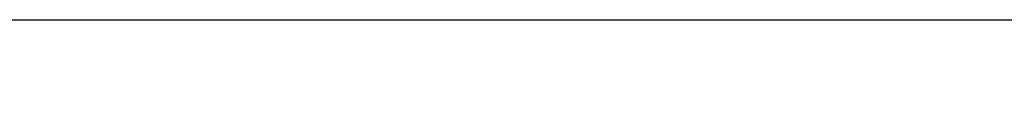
# Model space of a CAD drawing. Header units: millimetres. Extents: x -203 to 111, y 390 to 458.
# Tile 11 of 256: x -188.253 to -185.754, y 447.07 to 447.32. Entities that reach past the tile are written whole.
import ezdxf

# ---------------------------------------------------------------- set-up
doc = ezdxf.new("R2010")
doc.units = ezdxf.units.MM
doc.header["$MEASUREMENT"] = 0
doc.layers.add('Predefinito', color=5, linetype='Continuous')

msp = doc.modelspace()

# ---------------------------------------------------------------- linework, layer by layer
at = {"layer": 'Predefinito', "extrusion": (0, 1, 0)}
for points in [[(179.2274357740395, 12.0399183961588), (179.4715911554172, 12.04262835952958), (179.7178184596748, 12.05085452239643), (179.965956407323, 12.06473788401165), (180.2158345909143, 12.08441440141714), (180.4672735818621, 12.1100143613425), (180.7200850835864, 12.14166174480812), (180.9740721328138, 12.1794735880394), (181.2290293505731, 12.22355934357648), (181.4847432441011, 12.27402024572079), (181.7409925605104, 12.33094868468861), (181.9975486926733, 12.39442759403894), (182.2541761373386, 12.46452985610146), (182.5106330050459, 12.54131773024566), (182.7666715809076, 12.62484230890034), (183.0220389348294, 12.71514300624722), (183.2764775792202, 12.81224708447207), (183.5297261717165, 12.9161692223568), (183.7815202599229, 13.02691113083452), (184.0315930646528, 13.14446121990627), (184.2796762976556, 13.26879432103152), (184.5255010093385, 13.39987146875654), (184.7687984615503, 13.53763974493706), (185.0093010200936, 13.68203218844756), (185.2467430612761, 13.83296777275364), (185.4808618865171, 13.99035145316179), (185.7113986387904, 14.15407428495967), (185.9380992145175, 14.32401361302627), (186.1607151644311, 14.50003333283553), (186.3790045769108, 14.68198422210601), (186.5927329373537, 14.86970434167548), (186.8016739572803, 15.0630195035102), (187.0056103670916, 15.26174380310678), (187.2043346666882, 15.46568021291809), (187.3976498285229, 15.67462123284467), (187.5853699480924, 15.88834959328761), (187.7673208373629, 16.10663900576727), (187.9433405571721, 16.32925495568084), (188.1132798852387, 16.55595553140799), (188.2770027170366, 16.78649228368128), (188.4343863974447, 17.02061110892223), (188.5853219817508, 17.25805315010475), (188.7297144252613, 17.49855570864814), (188.8674827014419, 17.74185316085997), (188.9985598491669, 17.98767787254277), (189.1228929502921, 18.23576110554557), (189.2404430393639, 18.4858339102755), (189.3511849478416, 18.73762799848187), (189.4551070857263, 18.9908765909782), (189.5522111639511, 19.24531523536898), (189.642511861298, 19.50068258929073), (189.7260364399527, 19.7567211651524), (189.8028243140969, 20.01317803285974), (189.8729265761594, 20.26980547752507), (189.9364054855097, 20.5263616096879), (189.9933339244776, 20.78261092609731), (190.0437948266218, 21.03832481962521), (190.0878805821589, 21.29328203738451), (190.1256924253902, 21.54726908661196), (190.1573398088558, 21.80008058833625), (190.1829397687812, 22.05151957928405), (190.2026162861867, 22.30139776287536), (190.2164996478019, 22.54953571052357), (190.2247258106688, 22.79576301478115), (190.2274357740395, 88.0399183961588), (190.2247258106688, 88.28407377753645), (190.2164996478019, 88.53030108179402), (190.2026162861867, 88.77843902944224), (190.1829397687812, 89.02831721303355), (190.1573398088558, 89.27975620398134), (190.1256924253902, 89.53256770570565), (190.0878805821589, 89.78655475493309), (190.0437948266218, 90.04151197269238), (189.9933339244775, 90.29722586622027), (189.9364054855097, 90.5534751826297), (189.8729265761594, 90.81003131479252), (189.8028243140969, 91.06665875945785), (189.7260364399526, 91.32311562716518), (189.6425118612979, 91.57915420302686), (189.5522111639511, 91.83452155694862), (189.4551070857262, 92.0889602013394), (189.3511849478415, 92.34220879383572), (189.2404430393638, 92.5940028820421), (189.1228929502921, 92.84407568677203), (188.9985598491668, 93.09215891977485), (188.8674827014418, 93.33798363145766), (188.7297144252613, 93.58128108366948), (188.5853219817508, 93.82178364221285), (188.4343863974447, 94.05922568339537), (188.2770027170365, 94.29334450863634), (188.1132798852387, 94.52388126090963), (187.943340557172, 94.75058183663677), (187.7673208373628, 94.97319778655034), (187.5853699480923, 95.19148719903), (187.3976498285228, 95.40521555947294), (187.2043346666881, 95.61415657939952), (187.0056103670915, 95.81809298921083), (186.8016739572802, 96.0168172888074), (186.5927329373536, 96.21013245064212), (186.3790045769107, 96.39785257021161), (186.1607151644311, 96.57980345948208), (185.9380992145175, 96.75582317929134), (185.7113986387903, 96.92576250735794), (185.480861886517, 97.08948533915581), (185.2467430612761, 97.24686901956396), (185.0093010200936, 97.39780460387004), (184.7687984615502, 97.54219704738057), (184.5255010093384, 97.67996532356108), (184.2796762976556, 97.81104247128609), (184.0315930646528, 97.93537557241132), (183.7815202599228, 98.05292566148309), (183.5297261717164, 98.1636675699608), (183.2764775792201, 98.26758970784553), (183.0220389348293, 98.36469378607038), (182.7666715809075, 98.45499448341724), (182.5106330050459, 98.53851906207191), (182.2541761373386, 98.61530693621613), (181.9975486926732, 98.68540919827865), (181.7409925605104, 98.74888810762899), (181.484743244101, 98.80581654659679), (181.2290293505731, 98.8562774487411), (180.9740721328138, 98.90036320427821), (180.7200850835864, 98.93817504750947), (180.4672735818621, 98.96982243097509), (180.2158345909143, 98.99542239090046), (179.965956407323, 99.01509890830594), (179.7178184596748, 99.02898226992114), (179.4715911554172, 99.037208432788), (62.22743577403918, 99.0399183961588)], [(179.2274357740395, 12.0399183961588), (61.9832803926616, 12.04262835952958), (61.73705308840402, 12.05085452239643), (61.48891514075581, 12.06473788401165), (61.23903695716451, 12.08441440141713), (60.9875979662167, 12.11001436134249), (60.73478646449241, 12.14166174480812), (60.48079941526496, 12.1794735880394), (60.22584219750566, 12.22355934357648), (59.97012830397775, 12.27402024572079), (59.71387898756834, 12.3309486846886), (59.45732285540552, 12.39442759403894), (59.20069541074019, 12.46452985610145), (58.94423854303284, 12.54131773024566), (58.68819996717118, 12.62484230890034), (58.43283261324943, 12.71514300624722), (58.17839396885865, 12.81224708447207), (57.92514537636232, 12.91616922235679), (57.67335128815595, 13.02691113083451), (57.42327848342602, 13.14446121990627), (57.17519525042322, 13.26879432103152), (56.92937053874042, 13.39987146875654), (56.68607308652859, 13.53763974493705), (56.4455705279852, 13.68203218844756), (56.20812848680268, 13.83296777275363), (55.97400966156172, 13.99035145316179), (55.74347290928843, 14.15407428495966), (55.51677233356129, 14.32401361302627), (55.29415638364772, 14.50003333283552), (55.07586697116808, 14.68198422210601), (54.86213861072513, 14.86970434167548), (54.65319759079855, 15.0630195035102), (54.44926118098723, 15.26174380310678), (54.25053688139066, 15.46568021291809), (54.05722171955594, 15.67462123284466), (53.86950159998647, 15.88834959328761), (53.68755071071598, 16.10663900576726), (53.51153099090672, 16.32925495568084), (53.34159166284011, 16.55595553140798), (53.17786883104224, 16.78649228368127), (53.02048515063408, 17.02061110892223), (52.86954956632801, 17.25805315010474), (52.72515712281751, 17.49855570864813), (52.587388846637, 17.74185316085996), (52.45631169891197, 17.98767787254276), (52.33197859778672, 18.23576110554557), (52.21442850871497, 18.4858339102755), (52.10368660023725, 18.73762799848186), (51.99976446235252, 18.9908765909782), (51.90266038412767, 19.24531523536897), (51.81235968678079, 19.50068258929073), (51.72883510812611, 19.75672116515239), (51.6520472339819, 20.01317803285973), (51.58194497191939, 20.26980547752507), (51.51846606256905, 20.52636160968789), (51.46153762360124, 20.7826109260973), (51.41107672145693, 21.03832481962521), (51.36699096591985, 21.29328203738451), (51.32917912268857, 21.54726908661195), (51.29753173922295, 21.80008058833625), (51.27193177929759, 22.05151957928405), (51.2522552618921, 22.30139776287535), (51.23837190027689, 22.54953571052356), (51.23014573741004, 22.79576301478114), (51.22743577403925, 88.0399183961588), (51.23014573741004, 88.28407377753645), (51.23837190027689, 88.53030108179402), (51.2522552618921, 88.77843902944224), (51.27193177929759, 89.02831721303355), (51.29753173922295, 89.27975620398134), (51.32917912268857, 89.53256770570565), (51.36699096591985, 89.78655475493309), (51.41107672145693, 90.04151197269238), (51.46153762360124, 90.29722586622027), (51.51846606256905, 90.5534751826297), (51.58194497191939, 90.81003131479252), (51.6520472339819, 91.06665875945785), (51.72883510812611, 91.32311562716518), (51.81235968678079, 91.57915420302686), (51.90266038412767, 91.83452155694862), (51.99976446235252, 92.0889602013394), (52.10368660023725, 92.34220879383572), (52.21442850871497, 92.5940028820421), (52.33197859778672, 92.84407568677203), (52.45631169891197, 93.09215891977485), (52.587388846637, 93.33798363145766), (52.72515712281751, 93.58128108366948), (52.86954956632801, 93.82178364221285), (53.02048515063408, 94.05922568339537), (53.17786883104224, 94.29334450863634), (53.34159166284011, 94.52388126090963), (53.51153099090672, 94.75058183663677), (53.68755071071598, 94.97319778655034), (53.86950159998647, 95.19148719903), (54.05722171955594, 95.40521555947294), (54.25053688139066, 95.61415657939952), (54.44926118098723, 95.81809298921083), (54.65319759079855, 96.0168172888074), (54.86213861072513, 96.21013245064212), (55.07586697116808, 96.39785257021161), (55.29415638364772, 96.57980345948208), (55.51677233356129, 96.75582317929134), (55.74347290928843, 96.92576250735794), (55.97400966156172, 97.08948533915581), (56.20812848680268, 97.24686901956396), (56.4455705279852, 97.39780460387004), (56.68607308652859, 97.54219704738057), (56.92937053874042, 97.67996532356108), (57.17519525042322, 97.81104247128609), (57.42327848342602, 97.93537557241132), (57.67335128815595, 98.05292566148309), (57.92514537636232, 98.1636675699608), (58.17839396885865, 98.26758970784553), (58.43283261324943, 98.36469378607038), (58.68819996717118, 98.45499448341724), (58.94423854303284, 98.53851906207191), (59.20069541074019, 98.61530693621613), (59.45732285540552, 98.68540919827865), (59.71387898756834, 98.74888810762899), (59.97012830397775, 98.80581654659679), (60.22584219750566, 98.8562774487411), (60.48079941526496, 98.90036320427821), (60.73478646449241, 98.93817504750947), (60.9875979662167, 98.96982243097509), (61.23903695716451, 98.99542239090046), (61.48891514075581, 99.01509890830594), (61.73705308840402, 99.02898226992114), (61.9832803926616, 99.037208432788), (179.2274357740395, 99.0399183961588), (179.4715911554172, 99.037208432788), (179.7178184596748, 99.02898226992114), (179.965956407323, 99.01509890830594), (180.2158345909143, 98.99542239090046), (180.4672735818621, 98.96982243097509), (180.7200850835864, 98.93817504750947), (180.9740721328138, 98.90036320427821), (181.2290293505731, 98.8562774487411), (181.4847432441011, 98.80581654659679), (181.7409925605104, 98.74888810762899), (181.9975486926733, 98.68540919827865), (182.2541761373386, 98.61530693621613), (182.5106330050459, 98.53851906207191), (182.7666715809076, 98.45499448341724), (183.0220389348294, 98.36469378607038), (183.2764775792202, 98.26758970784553), (183.5297261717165, 98.1636675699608), (183.7815202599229, 98.05292566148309), (184.0315930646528, 97.93537557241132), (184.2796762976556, 97.81104247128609), (184.5255010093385, 97.67996532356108), (184.7687984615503, 97.54219704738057), (185.0093010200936, 97.39780460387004), (185.2467430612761, 97.24686901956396), (185.4808618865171, 97.08948533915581), (185.7113986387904, 96.92576250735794), (185.9380992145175, 96.75582317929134), (186.1607151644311, 96.57980345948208), (186.3790045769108, 96.39785257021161), (186.5927329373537, 96.21013245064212), (186.8016739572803, 96.0168172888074), (187.0056103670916, 95.81809298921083), (187.2043346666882, 95.61415657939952), (187.3976498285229, 95.40521555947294), (187.5853699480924, 95.19148719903), (187.7673208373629, 94.97319778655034), (187.9433405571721, 94.75058183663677), (188.1132798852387, 94.52388126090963), (188.2770027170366, 94.29334450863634), (188.4343863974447, 94.05922568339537), (188.5853219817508, 93.82178364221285), (188.7297144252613, 93.58128108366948), (188.8674827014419, 93.33798363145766), (188.9985598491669, 93.09215891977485), (189.1228929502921, 92.84407568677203), (189.2404430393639, 92.5940028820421), (189.3511849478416, 92.34220879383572), (189.4551070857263, 92.0889602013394), (189.5522111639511, 91.83452155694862), (189.642511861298, 91.57915420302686), (189.7260364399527, 91.32311562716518), (189.8028243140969, 91.06665875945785), (189.8729265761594, 90.81003131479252), (189.9364054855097, 90.5534751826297), (189.9933339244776, 90.29722586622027), (190.0437948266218, 90.04151197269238), (190.0878805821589, 89.78655475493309), (190.1256924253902, 89.53256770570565), (190.1573398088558, 89.27975620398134), (190.1829397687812, 89.02831721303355), (190.2026162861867, 88.77843902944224), (190.2164996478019, 88.53030108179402), (190.2247258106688, 88.28407377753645), (190.2274357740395, 23.0399183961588), (190.2247258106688, 22.79576301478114), (190.2164996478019, 22.54953571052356), (190.2026162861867, 22.30139776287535), (190.1829397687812, 22.05151957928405), (190.1573398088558, 21.80008058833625), (190.1256924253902, 21.54726908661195), (190.0878805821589, 21.29328203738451), (190.0437948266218, 21.03832481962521), (189.9933339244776, 20.7826109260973), (189.9364054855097, 20.52636160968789), (189.8729265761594, 20.26980547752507), (189.8028243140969, 20.01317803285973), (189.7260364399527, 19.75672116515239), (189.642511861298, 19.50068258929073), (189.5522111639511, 19.24531523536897), (189.4551070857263, 18.9908765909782), (189.3511849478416, 18.73762799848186), (189.2404430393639, 18.4858339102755), (189.1228929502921, 18.23576110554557), (188.9985598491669, 17.98767787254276), (188.8674827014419, 17.74185316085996), (188.7297144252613, 17.49855570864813), (188.5853219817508, 17.25805315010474), (188.4343863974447, 17.02061110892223), (188.2770027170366, 16.78649228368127), (188.1132798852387, 16.55595553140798), (187.9433405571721, 16.32925495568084), (187.7673208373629, 16.10663900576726), (187.5853699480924, 15.88834959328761), (187.3976498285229, 15.67462123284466), (187.2043346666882, 15.46568021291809), (187.0056103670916, 15.26174380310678), (186.8016739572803, 15.0630195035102), (186.5927329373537, 14.86970434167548), (186.3790045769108, 14.68198422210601), (186.1607151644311, 14.50003333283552), (185.9380992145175, 14.32401361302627), (185.7113986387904, 14.15407428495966), (185.4808618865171, 13.99035145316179), (185.2467430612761, 13.83296777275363), (185.0093010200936, 13.68203218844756), (184.7687984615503, 13.53763974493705), (184.5255010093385, 13.39987146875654), (184.2796762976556, 13.26879432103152), (184.0315930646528, 13.14446121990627), (183.7815202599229, 13.02691113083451), (183.5297261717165, 12.91616922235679), (183.2764775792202, 12.81224708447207), (183.0220389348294, 12.71514300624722), (182.7666715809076, 12.62484230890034), (182.5106330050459, 12.54131773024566), (182.2541761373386, 12.46452985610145), (181.9975486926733, 12.39442759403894), (181.7409925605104, 12.3309486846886), (181.4847432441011, 12.27402024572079), (181.2290293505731, 12.22355934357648), (180.9740721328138, 12.1794735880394), (180.7200850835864, 12.14166174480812), (180.4672735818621, 12.11001436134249), (180.2158345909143, 12.08441440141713), (179.965956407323, 12.06473788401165), (179.7178184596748, 12.05085452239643), (179.4715911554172, 12.04262835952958), (179.2274357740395, 12.0399183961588)], [(179.2274357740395, 12.0399183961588), (179.4715911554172, 12.04262835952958), (179.7178184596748, 12.05085452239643), (179.965956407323, 12.06473788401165), (180.2158345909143, 12.08441440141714), (180.4672735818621, 12.1100143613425), (180.7200850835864, 12.14166174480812), (180.9740721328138, 12.1794735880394), (181.2290293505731, 12.22355934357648), (181.4847432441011, 12.27402024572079), (181.7409925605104, 12.33094868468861), (181.9975486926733, 12.39442759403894), (182.2541761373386, 12.46452985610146), (182.5106330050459, 12.54131773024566), (182.7666715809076, 12.62484230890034), (183.0220389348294, 12.71514300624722), (183.2764775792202, 12.81224708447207), (183.5297261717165, 12.9161692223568), (183.7815202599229, 13.02691113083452), (184.0315930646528, 13.14446121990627), (184.2796762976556, 13.26879432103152), (184.5255010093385, 13.39987146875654), (184.7687984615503, 13.53763974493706), (185.0093010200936, 13.68203218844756), (185.2467430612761, 13.83296777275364), (185.4808618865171, 13.99035145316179), (185.7113986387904, 14.15407428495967), (185.9380992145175, 14.32401361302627), (186.1607151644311, 14.50003333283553), (186.3790045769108, 14.68198422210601), (186.5927329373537, 14.86970434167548), (186.8016739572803, 15.0630195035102), (187.0056103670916, 15.26174380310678), (187.2043346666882, 15.46568021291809), (187.3976498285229, 15.67462123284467), (187.5853699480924, 15.88834959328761), (187.7673208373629, 16.10663900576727), (187.9433405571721, 16.32925495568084), (188.1132798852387, 16.55595553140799), (188.2770027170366, 16.78649228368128), (188.4343863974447, 17.02061110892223), (188.5853219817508, 17.25805315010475), (188.7297144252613, 17.49855570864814), (188.8674827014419, 17.74185316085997), (188.9985598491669, 17.98767787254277), (189.1228929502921, 18.23576110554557), (189.2404430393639, 18.4858339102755), (189.3511849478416, 18.73762799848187), (189.4551070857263, 18.9908765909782), (189.5522111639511, 19.24531523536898), (189.642511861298, 19.50068258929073), (189.7260364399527, 19.7567211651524), (189.8028243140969, 20.01317803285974), (189.8729265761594, 20.26980547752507), (189.9364054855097, 20.5263616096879), (189.9933339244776, 20.78261092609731), (190.0437948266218, 21.03832481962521), (190.0878805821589, 21.29328203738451), (190.1256924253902, 21.54726908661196), (190.1573398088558, 21.80008058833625), (190.1829397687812, 22.05151957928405), (190.2026162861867, 22.30139776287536), (190.2164996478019, 22.54953571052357), (190.2247258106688, 22.79576301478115), (190.2274357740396, 88.03991839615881), (190.2247258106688, 88.28407377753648), (190.216499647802, 88.53030108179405), (190.2026162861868, 88.77843902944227), (190.1829397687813, 89.02831721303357), (190.1573398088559, 89.27975620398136), (190.1256924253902, 89.53256770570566), (190.087880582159, 89.78655475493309), (190.0437948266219, 90.04151197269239), (189.9933339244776, 90.29722586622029), (189.9364054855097, 90.5534751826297), (189.8729265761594, 90.81003131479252), (189.8028243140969, 91.06665875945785), (189.7260364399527, 91.32311562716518), (189.642511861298, 91.57915420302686), (189.5522111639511, 91.83452155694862), (189.4551070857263, 92.0889602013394), (189.3511849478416, 92.34220879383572), (189.2404430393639, 92.5940028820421), (189.1228929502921, 92.84407568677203), (188.9985598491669, 93.09215891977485), (188.8674827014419, 93.33798363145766), (188.7297144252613, 93.58128108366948), (188.5853219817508, 93.82178364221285), (188.4343863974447, 94.05922568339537), (188.2770027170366, 94.29334450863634), (188.1132798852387, 94.52388126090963), (187.9433405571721, 94.75058183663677), (187.7673208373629, 94.97319778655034), (187.5853699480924, 95.19148719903), (187.3976498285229, 95.40521555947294), (187.2043346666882, 95.61415657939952), (187.0056103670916, 95.81809298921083), (186.8016739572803, 96.0168172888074), (186.5927329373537, 96.21013245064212), (186.3790045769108, 96.39785257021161), (186.1607151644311, 96.57980345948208), (185.9380992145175, 96.75582317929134), (185.7113986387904, 96.92576250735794), (185.4808618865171, 97.08948533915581), (185.2467430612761, 97.24686901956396), (185.0093010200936, 97.39780460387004), (184.7687984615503, 97.54219704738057), (184.5255010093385, 97.67996532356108), (184.2796762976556, 97.81104247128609), (184.0315930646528, 97.93537557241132), (183.7815202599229, 98.05292566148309), (183.5297261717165, 98.1636675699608), (183.2764775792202, 98.26758970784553), (183.0220389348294, 98.36469378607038), (182.7666715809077, 98.45499448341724), (182.510633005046, 98.53851906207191), (182.2541761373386, 98.61530693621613), (181.9975486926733, 98.68540919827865), (181.7409925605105, 98.74888810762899), (181.4847432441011, 98.8058165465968), (181.2290293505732, 98.85627744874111), (180.9740721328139, 98.90036320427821), (180.7200850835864, 98.93817504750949), (180.4672735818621, 98.96982243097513), (180.2158345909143, 98.99542239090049), (179.9659564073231, 99.01509890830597), (179.7178184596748, 99.02898226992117), (179.4715911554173, 99.03720843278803), (62.22743577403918, 99.0399183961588)], [(61.7532747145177, 303.826268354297), (179.9974300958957, 303.8235583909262), (180.2436574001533, 303.8153322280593), (180.4917953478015, 303.8014488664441), (180.7416735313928, 303.7817723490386), (180.9931125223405, 303.7561723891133), (181.2459240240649, 303.7245250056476), (181.4999110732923, 303.6867131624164), (181.7548682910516, 303.6426274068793), (182.0105821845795, 303.592166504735), (182.2668315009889, 303.5352380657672), (182.5233876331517, 303.4717591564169), (182.780015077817, 303.4016568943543), (183.0364719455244, 303.3248690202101), (183.2925105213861, 303.2413444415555), (183.5478778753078, 303.1510437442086), (183.8023165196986, 303.0539396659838), (184.0555651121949, 302.950017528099), (184.3073592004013, 302.8392756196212), (184.5574320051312, 302.7217255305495), (184.805515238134, 302.5973924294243), (185.0513399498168, 302.4663152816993), (185.2946374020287, 302.3285470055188), (185.5351399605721, 302.1841545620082), (185.7725820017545, 302.0332189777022), (186.0067008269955, 301.875835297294), (186.2372375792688, 301.7121124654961), (186.4639381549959, 301.5421731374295), (186.6865541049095, 301.3661534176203), (186.9048435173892, 301.1842025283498), (187.1185718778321, 300.9964824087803), (187.3275128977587, 300.8031672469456), (187.53144930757, 300.604442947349), (187.7301736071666, 300.4005065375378), (187.9234887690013, 300.1915655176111), (188.1112088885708, 299.9778371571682), (188.2931597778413, 299.7595477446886), (188.4691794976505, 299.5369317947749), (188.6391188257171, 299.3102312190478), (188.802841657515, 299.0796944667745), (188.9602253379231, 298.8455756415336), (189.1111609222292, 298.608133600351), (189.2555533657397, 298.3676310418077), (189.3933216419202, 298.1243335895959), (189.5243987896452, 297.8785088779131), (189.6487318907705, 297.6304256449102), (189.7662819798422, 297.3803528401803), (189.87702388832, 297.1285587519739), (189.9809460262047, 296.8753101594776), (190.0780501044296, 296.6208715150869), (190.1683508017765, 296.3655041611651), (190.2518753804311, 296.1094655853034), (190.3286632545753, 295.853008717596), (190.3987655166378, 295.5963812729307), (190.4622444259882, 295.3398251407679), (190.519172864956, 295.0835758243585), (190.5696337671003, 294.8278619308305), (190.6137195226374, 294.5729047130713), (190.6515313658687, 294.3189176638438), (190.6831787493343, 294.0661061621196), (190.7087787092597, 293.8146671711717), (190.7284552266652, 293.5647889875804), (190.7423385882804, 293.3166510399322), (190.7505647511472, 293.0704237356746), (190.753274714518, 123.826268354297), (190.7505647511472, 123.5821129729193), (190.7423385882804, 123.3358856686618), (190.7284552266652, 123.0877477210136), (190.7087787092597, 122.8378695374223), (190.6831787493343, 122.5864305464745), (190.6515313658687, 122.3336190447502), (190.6137195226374, 122.0796319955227), (190.5696337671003, 121.8246747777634), (190.519172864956, 121.5689608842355), (190.4622444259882, 121.3127115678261), (190.3987655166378, 121.0561554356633), (190.3286632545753, 120.799527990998), (190.2518753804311, 120.5430711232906), (190.1683508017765, 120.2870325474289), (190.0780501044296, 120.0316651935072), (189.9809460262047, 119.7772265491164), (189.87702388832, 119.5239779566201), (189.7662819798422, 119.2721838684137), (189.6487318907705, 119.0221110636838), (189.5243987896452, 118.774027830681), (189.3933216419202, 118.5282031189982), (189.2555533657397, 118.2849056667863), (189.1111609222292, 118.0444031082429), (188.9602253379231, 117.8069610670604), (188.802841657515, 117.5728422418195), (188.6391188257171, 117.3423054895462), (188.4691794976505, 117.1156049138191), (188.2931597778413, 116.8929889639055), (188.1112088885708, 116.6746995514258), (187.9234887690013, 116.4609711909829), (187.7301736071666, 116.2520301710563), (187.53144930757, 116.048093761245), (187.3275128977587, 115.8493694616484), (187.1185718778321, 115.6560542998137), (186.9048435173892, 115.4683341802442), (186.6865541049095, 115.2863832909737), (186.4639381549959, 115.1103635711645), (186.2372375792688, 114.9404242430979), (186.0067008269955, 114.7767014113), (185.7725820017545, 114.6193177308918), (185.5351399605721, 114.4683821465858), (185.2946374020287, 114.3239897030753), (185.0513399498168, 114.1862214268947), (184.805515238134, 114.0551442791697), (184.5574320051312, 113.9308111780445), (184.3073592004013, 113.8132610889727), (184.0555651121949, 113.702519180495), (183.8023165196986, 113.5985970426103), (183.5478778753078, 113.5014929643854), (183.2925105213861, 113.4111922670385), (183.0364719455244, 113.3276676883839), (182.780015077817, 113.2508798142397), (182.5233876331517, 113.1807775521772), (182.2668315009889, 113.1172986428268), (182.0105821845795, 113.060370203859), (181.7548682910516, 113.0099093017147), (181.4999110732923, 112.9658235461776), (181.2459240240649, 112.9280117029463), (180.9931125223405, 112.8963643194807), (180.7416735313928, 112.8707643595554), (180.4917953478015, 112.8510878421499), (180.2436574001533, 112.8372044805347), (179.9974300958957, 112.8289783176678), (179.753274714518, 112.826268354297)], [(179.2274357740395, 12.0399183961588), (179.4715911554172, 12.04262835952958), (179.7178184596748, 12.05085452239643), (179.965956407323, 12.06473788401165), (180.2158345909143, 12.08441440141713), (180.4672735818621, 12.11001436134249), (180.7200850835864, 12.14166174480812), (180.9740721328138, 12.1794735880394), (181.2290293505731, 12.22355934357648), (181.4847432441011, 12.27402024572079), (181.7409925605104, 12.3309486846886), (181.9975486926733, 12.39442759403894), (182.2541761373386, 12.46452985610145), (182.5106330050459, 12.54131773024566), (182.7666715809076, 12.62484230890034), (183.0220389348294, 12.71514300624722), (183.2764775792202, 12.81224708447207), (183.5297261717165, 12.91616922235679), (183.7815202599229, 13.02691113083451), (184.0315930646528, 13.14446121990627), (184.2796762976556, 13.26879432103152), (184.5255010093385, 13.39987146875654), (184.7687984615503, 13.53763974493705), (185.0093010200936, 13.68203218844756), (185.2467430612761, 13.83296777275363), (185.4808618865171, 13.99035145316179), (185.7113986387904, 14.15407428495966), (185.9380992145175, 14.32401361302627), (186.1607151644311, 14.50003333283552), (186.3790045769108, 14.68198422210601), (186.5927329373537, 14.86970434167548), (186.8016739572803, 15.0630195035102), (187.0056103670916, 15.26174380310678), (187.2043346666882, 15.46568021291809), (187.3976498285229, 15.67462123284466), (187.5853699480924, 15.88834959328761), (187.7673208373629, 16.10663900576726), (187.9433405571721, 16.32925495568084), (188.1132798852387, 16.55595553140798), (188.2770027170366, 16.78649228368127), (188.4343863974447, 17.02061110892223), (188.5853219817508, 17.25805315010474), (188.7297144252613, 17.49855570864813), (188.8674827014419, 17.74185316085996), (188.9985598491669, 17.98767787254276), (189.1228929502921, 18.23576110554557), (189.2404430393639, 18.4858339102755), (189.3511849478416, 18.73762799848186), (189.4551070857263, 18.9908765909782), (189.5522111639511, 19.24531523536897), (189.642511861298, 19.50068258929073), (189.7260364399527, 19.75672116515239), (189.8028243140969, 20.01317803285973), (189.8729265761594, 20.26980547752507), (189.9364054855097, 20.52636160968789), (189.9933339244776, 20.7826109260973), (190.0437948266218, 21.03832481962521), (190.0878805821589, 21.29328203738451), (190.1256924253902, 21.54726908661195), (190.1573398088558, 21.80008058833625), (190.1829397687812, 22.05151957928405), (190.2026162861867, 22.30139776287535), (190.2164996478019, 22.54953571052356), (190.2247258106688, 22.79576301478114), (190.2274357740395, 88.0399183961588), (190.2247258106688, 88.28407377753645), (190.2164996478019, 88.53030108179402), (190.2026162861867, 88.77843902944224), (190.1829397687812, 89.02831721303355), (190.1573398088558, 89.27975620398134), (190.1256924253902, 89.53256770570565), (190.0878805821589, 89.78655475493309), (190.0437948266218, 90.04151197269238), (189.9933339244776, 90.29722586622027), (189.9364054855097, 90.5534751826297), (189.8729265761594, 90.81003131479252), (189.8028243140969, 91.06665875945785), (189.7260364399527, 91.32311562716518), (189.642511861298, 91.57915420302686), (189.5522111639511, 91.83452155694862), (189.4551070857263, 92.0889602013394), (189.3511849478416, 92.34220879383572), (189.2404430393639, 92.5940028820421), (189.1228929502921, 92.84407568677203), (188.9985598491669, 93.09215891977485), (188.8674827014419, 93.33798363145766), (188.7297144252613, 93.58128108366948), (188.5853219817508, 93.82178364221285), (188.4343863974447, 94.05922568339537), (188.2770027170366, 94.29334450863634), (188.1132798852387, 94.52388126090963), (187.9433405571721, 94.75058183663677), (187.7673208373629, 94.97319778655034), (187.5853699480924, 95.19148719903), (187.3976498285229, 95.40521555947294), (187.2043346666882, 95.61415657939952), (187.0056103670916, 95.81809298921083), (186.8016739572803, 96.0168172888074), (186.5927329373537, 96.21013245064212), (186.3790045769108, 96.39785257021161), (186.1607151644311, 96.57980345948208), (185.9380992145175, 96.75582317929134), (185.7113986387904, 96.92576250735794), (185.4808618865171, 97.08948533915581), (185.2467430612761, 97.24686901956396), (185.0093010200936, 97.39780460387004), (184.7687984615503, 97.54219704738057), (184.5255010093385, 97.67996532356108), (184.2796762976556, 97.81104247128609), (184.0315930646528, 97.93537557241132), (183.7815202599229, 98.05292566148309), (183.5297261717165, 98.1636675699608), (183.2764775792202, 98.26758970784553), (183.0220389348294, 98.36469378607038), (182.7666715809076, 98.45499448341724), (182.5106330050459, 98.53851906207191), (182.2541761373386, 98.61530693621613), (181.9975486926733, 98.68540919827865), (181.7409925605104, 98.74888810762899), (181.4847432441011, 98.80581654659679), (181.2290293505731, 98.8562774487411), (180.9740721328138, 98.90036320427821), (180.7200850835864, 98.93817504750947), (180.4672735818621, 98.96982243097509), (180.2158345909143, 98.99542239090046), (179.965956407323, 99.01509890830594), (179.7178184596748, 99.02898226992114), (179.4715911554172, 99.037208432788), (62.22743577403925, 99.0399183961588)]]:
    msp.add_lwpolyline(points, dxfattribs=at)
at = {"layer": 'Predefinito'}
msp.add_lwpolyline([(-190.2274357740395, 447.3197796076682), (-51.22743577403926, 447.3197796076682)], dxfattribs=at)
msp.add_lwpolyline([(-190.2274357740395, 447.3197796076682), (-51.22743577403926, 447.3197796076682)], dxfattribs=at)

doc.saveas('drawing.dxf')
